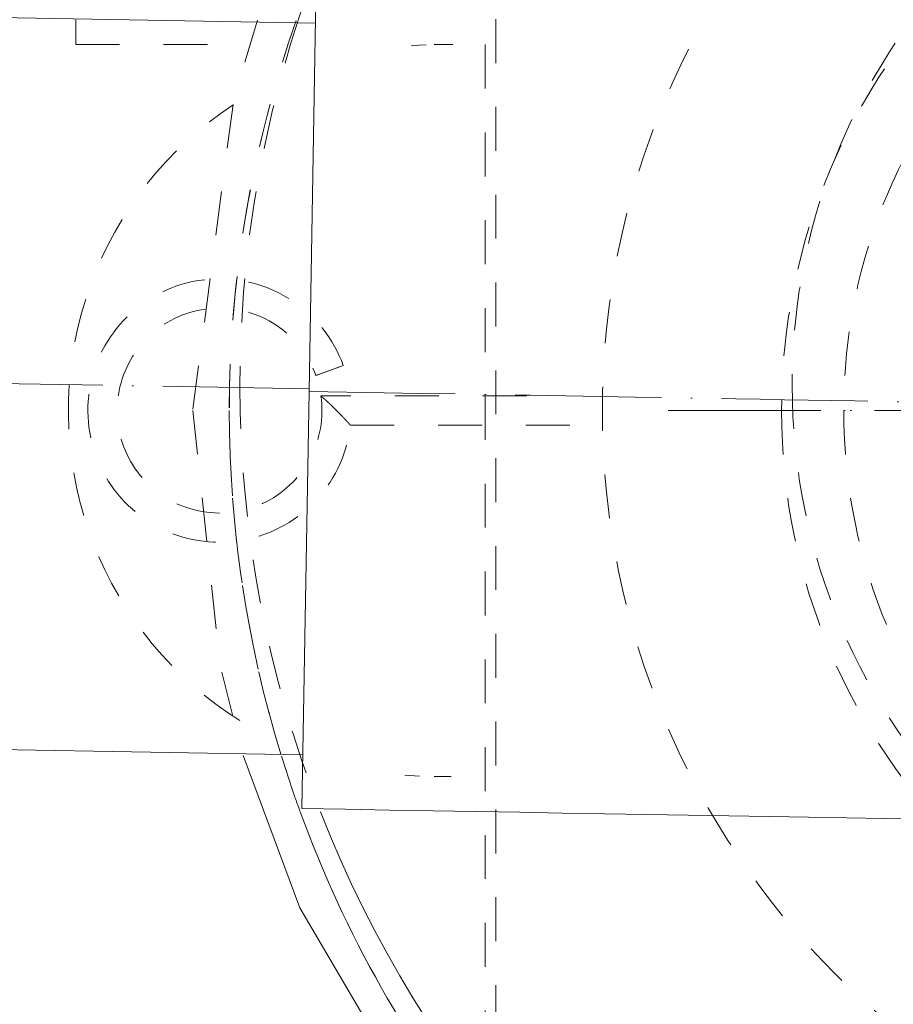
# Model space of a CAD drawing. Header units: millimetres. Extents: x 9824119 to 13672909, y -72394 to 462135.
# Tile 93 of 256: x 10118956 to 10119016, y -2409 to -2342. Entities that reach past the tile are written whole.
import ezdxf

# ---------------------------------------------------------------- set-up
doc = ezdxf.new("R2010")
doc.units = ezdxf.units.MM
doc.linetypes.add('ADSK_Осевая', pattern=[14, 10, -2, 0, -2])
doc.linetypes.add('ADSK_Скрыто', pattern=[6, 3, -3])
for name, color, linetype, lineweight in [('A-DETL-HDLN', 7, 'ADSK_Скрыто', 9), ('M-EQPM', 7, 'Continuous', 18), ('P-PIPE', 7, 'Continuous', 18), ('P-PIPE-CNTR', 7, 'ADSK_Осевая', 18)]:
    doc.layers.add(name, color=color, linetype=linetype, lineweight=lineweight)
doc.styles.add('ISOCPEUR', font='isocpeui.ttf')

# ---------------------------------------------------------------- blocks, each defined once
blk = doc.blocks.new('ADSK_СтальСварка_Отвод_ГОСТ17375-2001 - Исполнение 2-625602-В_Этаж 01_Отопление')
at = {"layer": 'P-PIPE', "color": 1, "true_color": 0xff0000}
for p, q in [((28254.056, -13039.308), (28253.559, -13067.804)), ((28253.559, -13067.804), (28253.061, -13096.299))]:
    blk.add_line(p, q, dxfattribs=at)
at = {"layer": 'P-PIPE', "color": 1, "true_color": 0xff0000, "flags": 128}
blk.add_lwpolyline([(28253.061, -13096.299), (28256.06, -13096.352), (28259.054, -13096.404), (28262.038, -13096.456), (28265.008, -13096.508), (28267.959, -13096.559), (28270.886, -13096.61), (28273.785, -13096.661), (28276.65, -13096.711), (28279.478, -13096.76), (28282.263, -13096.809), (28285.002, -13096.857), (28287.689, -13096.904), (28290.322, -13096.95), (28292.894, -13096.994), (28295.403, -13097.038)], dxfattribs=at)
blk = doc.blocks.new('TPE 32-230_50Hz_GRUNDFOS_1ph_0_75kW - TPE3 50-180_50_99272439-619648-В_Этаж 01_Отопление')
at = {"layer": 'A-DETL-HDLN', "color": 1, "true_color": 0xff0000}
for p, q in [((28237.607, -13042.411), (28237.607, -13044.112)), ((28237.607, -13042.411), (28237.607, -13044.112)), ((28237.607, -13044.112), (28248.734, -13044.112)), ((28237.607, -13044.112), (28248.734, -13044.112)), ((28260.569, -13044.159), (28261.568, -13044.118)), ((28261.108, -13094.092), (28260.11, -13094.032))]:
    blk.add_line(p, q, dxfattribs=at)
at = {"layer": 'A-DETL-HDLN', "color": 1, "true_color": 0xff0000, "flags": 128}
for points in [[(28250.04, -13042.449), (28248.418, -13047.759), (28245.607, -13069.112)], [(28263.391, -13044.112), (28262.951, -13044.112), (28262.603, -13044.112), (28262.346, -13044.112), (28262.182, -13044.112), (28262.111, -13044.112)], [(28262.154, -13044.112), (28262.293, -13044.112), (28262.524, -13044.112), (28262.848, -13044.112)], [(28248.828, -13090.293), (28247.991, -13089.745), (28247.177, -13089.164), (28246.388, -13088.551), (28245.623, -13087.907), (28244.884, -13087.233), (28244.173, -13086.529), (28243.491, -13085.798), (28242.839, -13085.041), (28242.217, -13084.257), (28241.628, -13083.45), (28241.071, -13082.619), (28240.547, -13081.767), (28240.058, -13080.895), (28239.605, -13080.004), (28239.187, -13079.095), (28238.806, -13078.171), (28238.463, -13077.232), (28238.157, -13076.28), (28237.889, -13075.316), (28237.661, -13074.343), (28237.471, -13073.361), (28237.321, -13072.372), (28237.21, -13071.379), (28237.14, -13070.381), (28237.109, -13069.382), (28237.118, -13068.382), (28237.167, -13067.383), (28237.256, -13066.387), (28237.385, -13065.396), (28237.554, -13064.41), (28237.761, -13063.432), (28238.008, -13062.463), (28238.293, -13061.504), (28238.616, -13060.558), (28238.977, -13059.625), (28239.375, -13058.708), (28239.809, -13057.807), (28240.279, -13056.925), (28240.784, -13056.062), (28241.323, -13055.219), (28241.895, -13054.399), (28242.499, -13053.603), (28243.135, -13052.831), (28243.802, -13052.085), (28244.497, -13051.367), (28245.221, -13050.677), (28245.971, -13050.016), (28246.748, -13049.386), (28247.549, -13048.788), (28248.373, -13048.222)], [(28245.607, -13069.112), (28247.462, -13086.506), (28249.035, -13092.635)], [(28262.951, -13094.112), (28262.603, -13094.112), (28262.346, -13094.112), (28262.182, -13094.112), (28262.111, -13094.112)], [(28262.154, -13094.112), (28262.293, -13094.112), (28262.524, -13094.112), (28262.848, -13094.112), (28263.264, -13094.112)]]:
    blk.add_lwpolyline(points, dxfattribs=at)
at = {"layer": 'M-EQPM', "color": 1, "true_color": 0xff0000, "flags": 128}
blk.add_lwpolyline([(28249.049, -13092.682), (28252.928, -13103.086), (28261.761, -13118.147), (28268.401, -13126.04)], dxfattribs=at)
blk = doc.blocks.new('Tecofi_VPI4449-02_Затвор дисковый поворотный с ручкой - Затвор дисковый поворотный с рычагом_VPI 4449-02-619649-В_Этаж 01_Отопление')
at = {"layer": 'A-DETL-HDLN', "color": 1, "true_color": 0xff0000}
blk.add_line((28266.335, -13024.367), (28266.335, -13116.156), dxfattribs=at)
for start, end in [(360, 180), (180, 360)]:
    blk.add_arc((28328.835, -13067.367), 42.25, start, end, dxfattribs=at)
blk = doc.blocks.new('VM_Фланец_ГОСТ 33259-2015 - VM_Фланец_ГОСТ 33259-2015-V127-В_Этаж 01_Отопление')
at = {"layer": 'A-DETL-HDLN'}
for start, end in [(161.89416, 180), (180, 201.34923)]:
    blk.add_arc((28328.835, -13067.367), 80, start, end, dxfattribs=at)
blk = doc.blocks.new('VM_Фланец_ГОСТ 33259-2015 - VM_Фланец_ГОСТ 33259-2015-619653-В_Этаж 01_Отопление')
at = {"layer": 'A-DETL-HDLN'}
for start, end in [(161.89416, 180), (180, 201.34923)]:
    blk.add_arc((28328.835, -13067.367), 80, start, end, dxfattribs=at)
at = {"layer": 'P-PIPE', "lineweight": 9}
for start, end in [(360, 159.30132), (160.36276, 161.85853), (201.38486, 360)]:
    blk.add_arc((28328.835, -13067.367), 80, start, end, dxfattribs=at)
blk = doc.blocks.new('Tecofi_VPI4449-02_Затвор дисковый поворотный с ручкой - Затвор дисковый поворотный с рычагом_VPI 4449-02-V128-В_Этаж 01_Отопление')
at = {"layer": 'A-DETL-HDLN', "color": 1, "true_color": 0xff0000}
blk.add_line((28265.607, -13026.112), (28265.607, -13112.112), dxfattribs=at)
for start, end in [(0, 180), (180, 0)]:
    blk.add_arc((28328.107, -13069.112), 42.25, start, end, dxfattribs=at)
blk = doc.blocks.new('VM_Фланец_ГОСТ 33259-2015 - VM_Фланец_ГОСТ 33259-2015-V129-В_Этаж 01_Отопление')
at = {"layer": 'A-DETL-HDLN'}
for start, end in [(360, 149.8499), (160.53546, 180), (180, 197.13116), (199.32006, 200.00094)]:
    blk.add_arc((28328.107, -13069.112), 80, start, end, dxfattribs=at)
blk = doc.blocks.new('VM_Фланец_ГОСТ 33259-2015 - VM_Фланец_ГОСТ 33259-2015-V130-В_Этаж 01_Отопление')
at = {"layer": 'A-DETL-HDLN'}
for start, end in [(360, 149.8499), (160.53546, 180), (180, 197.13116), (199.32006, 200.00094)]:
    blk.add_arc((28328.107, -13069.112), 80, start, end, dxfattribs=at)
blk = doc.blocks.new('Tecofi_CB6441_Клапан обратный межфланцевый - Клапан обратный межфланцевый одностворчатый_CB 5440-619665-В_Этаж 01_Отопление')
at = {"layer": 'A-DETL-HDLN', "color": 1, "true_color": 0xff0000}
for p, q in [((28254.019, -13066.718), (28255.898, -13066.034)), ((28254.051, -13066.706), (28255.201, -13066.287)), ((28255.428, -13066.205), (28255.898, -13066.034)), ((28268.425, -13068.112), (28254.369, -13068.112)), ((28256.385, -13070.112), (28273.739, -13070.112))]:
    blk.add_line(p, q, dxfattribs=at)
at = {"layer": 'A-DETL-HDLN', "color": 1, "true_color": 0xff0000, "flags": 128}
for points in [[(28255.898, -13066.034), (28255.768, -13065.698), (28255.625, -13065.368), (28255.469, -13065.043), (28255.3, -13064.726), (28255.118, -13064.415), (28254.924, -13064.112), (28254.718, -13063.816), (28254.5, -13063.529), (28254.271, -13063.252), (28254.032, -13062.983), (28253.781, -13062.725), (28253.521, -13062.476), (28253.251, -13062.238), (28252.971, -13062.011), (28252.683, -13061.796), (28252.386, -13061.592), (28252.081, -13061.4), (28251.769, -13061.221), (28251.45, -13061.054), (28251.125, -13060.9), (28250.793, -13060.76), (28250.457, -13060.632), (28250.115, -13060.518), (28249.769, -13060.418), (28249.42, -13060.332), (28249.067, -13060.26), (28248.712, -13060.202), (28248.355, -13060.158), (28247.996, -13060.129), (28247.636, -13060.114), (28247.276, -13060.113), (28246.917, -13060.127), (28246.558, -13060.155), (28246.2, -13060.198), (28245.845, -13060.254), (28245.492, -13060.325), (28245.142, -13060.41), (28244.796, -13060.509), (28244.454, -13060.622), (28244.117, -13060.748), (28243.785, -13060.888), (28243.459, -13061.04), (28243.14, -13061.206), (28242.827, -13061.384), (28242.522, -13061.575), (28242.224, -13061.778), (28241.935, -13061.992), (28241.655, -13062.218), (28241.384, -13062.455), (28241.122, -13062.703), (28240.871, -13062.96), (28240.63, -13063.228), (28240.4, -13063.505), (28240.182, -13063.791), (28239.975, -13064.086), (28239.78, -13064.388), (28239.597, -13064.698), (28239.427, -13065.016), (28239.27, -13065.339), (28239.125, -13065.669), (28238.994, -13066.004), (28238.877, -13066.345), (28238.773, -13066.689), (28238.683, -13067.038), (28238.607, -13067.39), (28238.545, -13067.744), (28238.498, -13068.101), (28238.464, -13068.46), (28238.445, -13068.819), (28238.441, -13069.179), (28238.451, -13069.539), (28238.475, -13069.898), (28238.514, -13070.256), (28238.567, -13070.612), (28238.634, -13070.966), (28238.715, -13071.316), (28238.81, -13071.664), (28238.919, -13072.007), (28239.042, -13072.345), (28239.178, -13072.678), (28239.327, -13073.006), (28239.489, -13073.327), (28239.664, -13073.642), (28239.851, -13073.949), (28240.051, -13074.249), (28240.262, -13074.54), (28240.485, -13074.823), (28240.719, -13075.097), (28240.964, -13075.361), (28241.219, -13075.615), (28241.484, -13075.858), (28241.758, -13076.091), (28242.042, -13076.313), (28242.334, -13076.523), (28242.635, -13076.721), (28242.943, -13076.907), (28243.258, -13077.081), (28243.58, -13077.242), (28243.908, -13077.39), (28244.242, -13077.524), (28244.581, -13077.645), (28244.925, -13077.753), (28245.272, -13077.847), (28245.623, -13077.926), (28245.977, -13077.992), (28246.334, -13078.043), (28246.692, -13078.081), (28247.051, -13078.103), (28247.411, -13078.112), (28247.771, -13078.106), (28248.13, -13078.085), (28248.488, -13078.051), (28248.845, -13078.002), (28249.199, -13077.938), (28249.551, -13077.861), (28249.899, -13077.769), (28250.243, -13077.664), (28250.583, -13077.545), (28250.918, -13077.413), (28251.247, -13077.267), (28251.57, -13077.108), (28251.887, -13076.937), (28252.196, -13076.753), (28252.498, -13076.557), (28252.791, -13076.348), (28253.077, -13076.129), (28253.353, -13075.898), (28253.619, -13075.656), (28253.876, -13075.404), (28254.122, -13075.141), (28254.358, -13074.869), (28254.583, -13074.588), (28254.796, -13074.298), (28254.998, -13074), (28255.187, -13073.694), (28255.364, -13073.38), (28255.529, -13073.06), (28255.68, -13072.733), (28255.818, -13072.401), (28255.943, -13072.063), (28256.054, -13071.721), (28256.152, -13071.374), (28256.235, -13071.024), (28256.305, -13070.671), (28256.36, -13070.315), (28256.385, -13070.112)], [(28254.369, -13068.112), (28254.403, -13068.39), (28254.427, -13068.669), (28254.439, -13068.948), (28254.44, -13069.228), (28254.429, -13069.508), (28254.408, -13069.787), (28254.375, -13070.065), (28254.332, -13070.342), (28254.277, -13070.617), (28254.211, -13070.889), (28254.135, -13071.158), (28254.048, -13071.424), (28253.95, -13071.686), (28253.842, -13071.945), (28253.723, -13072.198), (28253.595, -13072.447), (28253.457, -13072.691), (28253.309, -13072.928), (28253.151, -13073.16), (28252.985, -13073.385), (28252.81, -13073.603), (28252.626, -13073.814), (28252.434, -13074.018), (28252.233, -13074.214), (28252.025, -13074.401), (28251.81, -13074.58), (28251.588, -13074.751), (28251.359, -13074.912), (28251.124, -13075.064), (28250.883, -13075.207), (28250.637, -13075.34), (28250.385, -13075.462), (28250.129, -13075.575), (28249.868, -13075.677), (28249.604, -13075.769), (28249.336, -13075.85), (28249.065, -13075.921), (28248.791, -13075.98), (28248.515, -13076.029), (28248.238, -13076.066), (28247.959, -13076.093), (28247.68, -13076.108), (28247.4, -13076.112), (28247.12, -13076.104), (28246.84, -13076.086), (28246.562, -13076.056), (28246.285, -13076.016), (28246.01, -13075.964), (28245.737, -13075.901), (28245.467, -13075.828), (28245.2, -13075.743), (28244.936, -13075.649), (28244.677, -13075.543), (28244.422, -13075.427), (28244.172, -13075.302), (28243.927, -13075.166), (28243.688, -13075.021), (28243.454, -13074.866), (28243.228, -13074.702), (28243.007, -13074.529), (28242.794, -13074.347), (28242.589, -13074.157), (28242.391, -13073.959), (28242.201, -13073.753), (28242.02, -13073.54), (28241.847, -13073.32), (28241.683, -13073.093), (28241.528, -13072.859), (28241.383, -13072.62), (28241.248, -13072.375), (28241.122, -13072.125), (28241.007, -13071.87), (28240.902, -13071.61), (28240.807, -13071.347), (28240.723, -13071.079), (28240.65, -13070.809), (28240.587, -13070.536), (28240.536, -13070.261), (28240.495, -13069.984), (28240.466, -13069.706), (28240.448, -13069.426), (28240.441, -13069.146), (28240.445, -13068.866), (28240.46, -13068.587), (28240.487, -13068.308), (28240.525, -13068.031), (28240.573, -13067.755), (28240.633, -13067.481), (28240.704, -13067.211), (28240.785, -13066.943), (28240.877, -13066.678), (28240.98, -13066.418), (28241.093, -13066.162), (28241.216, -13065.91), (28241.349, -13065.664), (28241.492, -13065.423), (28241.644, -13065.188), (28241.805, -13064.959), (28241.976, -13064.737), (28242.155, -13064.522), (28242.343, -13064.314), (28242.539, -13064.114), (28242.743, -13063.922), (28242.954, -13063.739), (28243.172, -13063.564), (28243.398, -13063.397), (28243.63, -13063.24), (28243.867, -13063.093), (28244.111, -13062.954), (28244.36, -13062.826), (28244.614, -13062.708), (28244.872, -13062.6), (28245.134, -13062.503), (28245.401, -13062.416), (28245.67, -13062.339), (28245.942, -13062.274), (28246.217, -13062.22), (28246.493, -13062.176), (28246.772, -13062.144), (28247.051, -13062.123), (28247.331, -13062.113), (28247.611, -13062.114), (28247.89, -13062.126), (28248.169, -13062.15), (28248.447, -13062.184), (28248.723, -13062.23), (28248.997, -13062.287), (28249.269, -13062.355), (28249.538, -13062.433), (28249.803, -13062.523), (28250.065, -13062.622), (28250.322, -13062.732), (28250.575, -13062.853), (28250.823, -13062.983), (28251.065, -13063.123), (28251.302, -13063.273), (28251.532, -13063.432), (28251.756, -13063.6), (28251.973, -13063.777), (28252.183, -13063.963), (28252.385, -13064.156), (28252.579, -13064.358), (28252.765, -13064.567), (28252.942, -13064.784), (28253.111, -13065.007), (28253.271, -13065.237), (28253.421, -13065.474), (28253.562, -13065.716), (28253.693, -13065.963), (28253.814, -13066.216), (28253.924, -13066.473), (28254.019, -13066.718)]]:
    blk.add_lwpolyline(points, dxfattribs=at)
at = {"layer": 'A-DETL-HDLN', "color": 1, "true_color": 0xff0000}
blk.add_arc((28328.107, -13069.112), 54.5, 90, 270, dxfattribs=at)
blk.add_open_spline([(28254.369, -13068.112), (28254.374, -13068.112), (28254.396, -13068.128), (28254.458, -13068.191), (28254.553, -13068.275), (28254.678, -13068.384), (28254.81, -13068.507), (28254.967, -13068.651), (28255.114, -13068.792), (28255.265, -13068.938), (28255.416, -13069.087), (28255.566, -13069.238), (28255.714, -13069.388), (28255.855, -13069.537), (28255.991, -13069.68), (28256.115, -13069.814), (28256.225, -13069.935), (28256.314, -13070.031), (28256.366, -13070.096), (28256.382, -13070.112), (28256.385, -13070.112)], degree=3, knots=[0, 0, 0, 0, 0.055556, 0.111111, 0.166667, 0.208333, 0.277778, 0.333333, 0.388889, 0.444444, 0.5, 0.555556, 0.611111, 0.666667, 0.722222, 0.777778, 0.833333, 0.888889, 0.944444, 1, 1, 1, 1], dxfattribs=at)
blk.add_open_spline([(28256.385, -13070.112), (28256.382, -13070.112), (28256.366, -13070.096), (28256.331, -13070.053), (28256.308, -13070.026)], degree=3, dxfattribs=at)
blk = doc.blocks.new('VM_Фланец_ГОСТ 332591 - VM_Фланец_ГОСТ 33259-2015 2-619669-В_Этаж 01_Отопление')
at = {"layer": 'A-DETL-HDLN'}
for radius, start, end in [(38, 360, 180), (80, 160.5355, 197.13121), (38, 180, 360), (80, 199.32012, 200.00098)]:
    blk.add_arc((28328.107, -13069.112), radius, start, end, dxfattribs=at)
at = {"layer": 'P-PIPE'}
for start, end in [(197.16684, 199.28448), (200.03661, 219.00948)]:
    blk.add_arc((28328.107, -13069.112), 80, start, end, dxfattribs=at)
blk = doc.blocks.new('VM_Фланец_ГОСТ 332591 - VM_Фланец_ГОСТ 33259-2015 2-V131-В_Этаж 01_Отопление')
at = {"layer": 'A-DETL-HDLN'}
for start, end in [(160.5355, 197.13121), (199.32012, 200.00098)]:
    blk.add_arc((28328.107, -13069.112), 80, start, end, dxfattribs=at)

msp = doc.modelspace()

# ---------------------------------------------------------------- linework, layer by layer
at = {"layer": 'P-PIPE', "color": 1, "true_color": 0xff0000}
for p, q in [((10118976.492, -2342.375), (10117992.015, -2325.191)), ((10117991.142, -2375.183), (10118975.619, -2392.367))]:
    msp.add_line(p, q, dxfattribs=at)
at = {"layer": 'P-PIPE-CNTR', "color": 1, "true_color": 0xff0000}
for p, q in [((10118976.055, -2367.371), (10118026.573, -2350.798)), ((10119000.601, -2368.854), (10119100.601, -2368.854)), ((10119000.601, -2368.854), (10119100.601, -2368.854)), ((10119000.601, -2368.854), (10119100.601, -2368.854)), ((10119000.601, -2368.854), (10119100.601, -2368.854)), ((10119000.601, -2368.854), (10119100.601, -2368.854)), ((10119001.041, -2368.854), (10119101.041, -2368.854))]:
    msp.add_line(p, q, dxfattribs=at)
msp.add_ellipse((10118976.052, -2367.545), major_axis=(-74.989, 1.309), ratio=0.000012, start_param=1.570796, end_param=3.14093, dxfattribs=at)

# ---------------------------------------------------------------- block references
at = {"layer": 'A-DETL-HDLN', "color": 1, "true_color": 0xff0000}
for name in ['TPE 32-230_50Hz_GRUNDFOS_1ph_0_75kW - TPE3 50-180_50_99272439-619648-В_Этаж 01_Отопление', 'Tecofi_VPI4449-02_Затвор дисковый поворотный с ручкой - Затвор дисковый поворотный с рычагом_VPI 4449-02-619649-В_Этаж 01_Отопление', 'Tecofi_VPI4449-02_Затвор дисковый поворотный с ручкой - Затвор дисковый поворотный с рычагом_VPI 4449-02-V128-В_Этаж 01_Отопление', 'Tecofi_CB6441_Клапан обратный межфланцевый - Клапан обратный межфланцевый одностворчатый_CB 5440-619665-В_Этаж 01_Отопление']:
    msp.add_blockref(name, (10090722.494, 10700.258), dxfattribs=at)
at = {"layer": 'A-DETL-HDLN'}
for name in ['VM_Фланец_ГОСТ 33259-2015 - VM_Фланец_ГОСТ 33259-2015-619653-В_Этаж 01_Отопление', 'VM_Фланец_ГОСТ 33259-2015 - VM_Фланец_ГОСТ 33259-2015-V129-В_Этаж 01_Отопление', 'VM_Фланец_ГОСТ 33259-2015 - VM_Фланец_ГОСТ 33259-2015-V130-В_Этаж 01_Отопление', 'VM_Фланец_ГОСТ 332591 - VM_Фланец_ГОСТ 33259-2015 2-619669-В_Этаж 01_Отопление', 'VM_Фланец_ГОСТ 332591 - VM_Фланец_ГОСТ 33259-2015 2-V131-В_Этаж 01_Отопление', 'VM_Фланец_ГОСТ 33259-2015 - VM_Фланец_ГОСТ 33259-2015-V127-В_Этаж 01_Отопление']:
    msp.add_blockref(name, (10090722.494, 10700.258), dxfattribs=at)
at = {"layer": 'P-PIPE', "color": 1, "true_color": 0xff0000}
msp.add_blockref('ADSK_СтальСварка_Отвод_ГОСТ17375-2001 - Исполнение 2-625602-В_Этаж 01_Отопление', (10090722.494, 10700.258), dxfattribs=at)

# ---------------------------------------------------------------- texts
at = {"char_height": 300, "attachment_point": 1, "style": 'ISOCPEUR'}
for s, insert, width in [('\\pi13638.10589;{\\fISOCPEUR|b0|i0|c204|p34;\\H1.66667x;\\L\\C7;\\P\\pi10874.35036;\\H1.1x;Общие указания\\l\\P\\pi13638.10589;\\P\\pi-900,l1200,t1200;\\H0.72727x;1.^IПроект выполнен на основании задания заказчика и задания на проектирование архитектурно-строительных чертежей.\\P2.^IПроект соответствует действующим нормам :\\P\\pl900,t900;\\fSymbol|b0|i0|c2|p18;·^I\\fISOCPEUR|b0|i0|c204|p34;КМК 2. 04.05-97* "Отопление, вентиляция и кондиционирование воздуха".\\P\\fSymbol|b0|i0|c2|p18;·^I\\fISOCPEUR|b0|i0|c204|p34;ШНК 2.08.02-09* "Общественные здания и сооружение" \\P\\fSymbol|b0|i0|c2|p18;·^I\\fISOCPEUR|b0|i0|c204|p34;КМК 2.01.01-94 "Климатические и физико-геологические данные для проектирования".\\P\\fSymbol|b0|i0|c2|p18;·^I\\fISOCPEUR|b0|i0|c204|p34;КМК 2.01.04-97* "Строительная теплотехника".\\P\\fSymbol|b0|i0|c2|p18;·^I\\fISOCPEUR|b0|i0|c204|p34;ГОСТ 21.602-2003 "Правила выполнения рабочей документации отопления, вентиляции и кондиционирования".\\P\\fSymbol|b0|i0|c2|p18;·^I\\fISOCPEUR|b0|i0|c204|p34;ШНК \\fISOCPEUR|b0|i0|c186|p34;2.01.02-04\\fISOCPEUR|b0|i0|c204|p34; - \\fISOCPEUR|b0|i0|c186|p34;"\\fISOCPEUR|b0|i0|c204|p34;Пожарная безопасность зданий и сооружений\\fISOCPEUR|b0|i0|c186|p34;"\\fISOCPEUR|b0|i0|c204|p34;;\\P\\pl1200,t1200;3.^I  Расчетные параметры наружного воздуха для проектирования отопления, вентиляции и кондиционирования воздуха приняты по КМК 2.01.01-94.\\P\\pi-300,l300,tz;      Для проектирования отопления, вентиляции и кондиционирования воздуха: \\P\\pl1500,t1500;-^IХолодный  период  года Тн\\fISOCPEUR|b0|i0|c186|p34;=-14.0°C\\fISOCPEUR|b0|i0|c204|p34;; I=-12,4 кДж/кг (Парам. Б);\\P-^IТеплый  период  года Тн=33°C; I=55,7 кДж/кг  (Парам. А);\\P-^IТеплый  период  года Тн=37,5°C; I=65,2 кДж/кг (Парам. Б);\\P-^IСкорость ветра  - V=1,6 м/сек - холодный период;\\P-^IСкорость ветра  - V=1,9 м/сек - теплый  период;\\P-^IПродолжительность отопительного периода  Zот.пер.=129суток;\\P-^IСредняя температура отопительного периода  tот.пер.=2,7°C;\\P-^IБарометрическое давление в районе строительства Рбар=950 Гпа.\\P\\pi600,l0,tz;\\P\\pi11458.1097;\\LТЕПЛОСНАБЖЕНИЕ\\P\\pi13638.10589;\\l\\P\\pi0;\\C0;В качестве источника тепла выбран установленный во дворе здания тепловой насос, рассчитанный на работу в температурном режиме 40–30 °C.^J^JСистема отопления спроектирована как двухтрубная, в ней используются напольный фанкойл.\\P^JОсновным источником тепла является тепловой насос. \\P^JОсновное охлаждение осуществляется с помощью\\Pтепловых насосов. Для отвода конденсата, образующегося в фанкойлах, предусмотрены дренажные трубы. Основные водосточные и обратные трубы выполнены из полипропилена. \\P\\pi600;^JОсновные подающие и обратные трубы выполнены из полипропилена. Слив воды из системы осуществляется через регулировочный узел. Для снижения теплопотерь через трубы выполнены работы по теплоизоляции.\\C7; \\P\\pi12278.10827;\\LОТОПЛЕНИЕ\\l\\P\\pi0;  Для достижения  комфортных условий в зимнее время и компенсации теплопотерь в помещениях установлены \\C0;фанкойл\\C7;ы обеспечивающие в помещениях нормируемую температуру воздуха:\\P\\pi-300,l1500,t1500;-^IКабинет врача +20°C.\\P-^IЗал       +22°C.\\P-^IФизиотерапия     +21°C.\\P\\pi0,l0,tz;   На каждом приборе предусматривается устанавка термостатического клапана и запорного крана. Рекомендуется применить трубопроводы стабильные полипропиленовые. Система теплоснабжения \\C0;фанкойл\\C7;ов двухтрубная с принудительной циркуляцией, горизонтальная. Удаление воздуха осуществляется из воздухоспускных кранов установленных в \\C0;фанкойл\\C7;ах. Все монтажные и наладочные работы проводить в соответствии с нормативными документами и инструкциям фирм-изготовителя.}', (9986122.186, 27067.081), 27276.21177), ('{\\fISOCPEUR|b0|i0|c204|p34;\\C7;^I\\A1;\\L\\P\\pi10515.36534;\\H1.33333x;ВЕНТИЛЯЦИЯ\\P\\pi0;\\l^IВ здании предусмотрена приточно-вытяжная вентиляция с естественным и \\Pмеханическим побуждением, для функционально различных и конструктивно раздельных групп \\Pпомещений.   ^I  \\P^IТакже предусматривается естественная вентиляция с удалением и поступлением воздуха через окна и двери.\\P^IУдаление воздуха из помещений производится с помощью вытяжных решеток.\\P^IМатериал воздуховодов - тонколистовая оцинкованная сталь по ГОСТ 14918-80.\\P^IВоздуховоды систем вытяжной вентиляции выполняются класса "Н" (нормально плотный).\\P^IМонтаж систем вентиляции выполнить в соответствии с \\A0;КМК 3.05.01.-9\\A1;7\\P\\A0;\\L\\P\\pi12075.36144;\\P\\pi7995.37164;ПРИМЕЧАНИЯ (ТЕПЛОСНАБЖЕНИЕ)\\P\\pi-900,l900,t900;\\l1.^IЧертеж читать совместно со спецификацией и с другими разделами проекта.\\P2.^IМонтаж оборудования и трубопроводов производить в соответствии с местными \\P\\pi0;действующими нормами и правилами, и требованиями завода-изготовителя оборудования.\\P\\pi-900;3.^IТрубопроводы системы теплоснабжения радиаторов приняты полипропиленовыми.\\P4.^IНа планах и схемах указаны наружный диаметр и толщина стенки полипропиленовых \\P\\pi0;трубопроводов.\\P\\pi-900;5.^IПриборы и трубопроводы нанесены условно.\\P6.^IУклон трубопроводов выполнить согласно схемам в сторону ближайшего вертикального \\P\\pi0;стояка.\\P\\pi-900;7.^IВсе отметки указаны от уровня пола этажа. \\P8.^IКрепить трубу в штробе каждые 2 метра.\\P9.^IТрубопроводы отопления, прокладываемые в полу покрыть трубчатой тепловой изоляцией \\P\\pi0;из вспученного полителена "Isocom" толщиной 9 мм.\\P\\pi-900;10.^IДиаметры запорно-регулирующей арматуры и фильтров соответствуют диаметру \\P\\pi0;трубопроводов, если не указано иное.\\P\\pi3390,l600,tz;\\P\\pi5455.37799,l0;\\LПРИМЕЧАНИЯ (ВЕНТИЛЯЦИЯ И КОНДИЦИОНИРОВАНИЕ)\\l\\P\\pi-900,l900,t900;1.^IВентиляционные системы показаны условно.\\P2.^IЧертеж читать совместно со спецификацией и остальными разделами проекта \\P3.^IВсе неплотности при пересечении инженерными коммуникациями огнестойких стен, \\P\\pi0;перекрытий и перегородок заделать материалами, соответствующими по степени \\Pогнестойкости пересекаемым ограждениям.\\P\\pi-900;4.^IВ сан-узлах двери не оборудованные переточными решетками, предусмотреть с \\P\\pi0;подрезкой дверного полотна, высота щели не менее 20 мм. Если конструкция дверей не \\Pпозволяет предусмотреть щели в нижней части, то необходимо выполнить установку \\Pжалюзийной решетки в нижней половине двери.\\P\\pi-900;5.^IРазместить все приборы для измерения температуры, давления и скорости потока в \\P\\pi0;доступных местах с прямыми секциями труб или воздуховодов наверху или внизу, \\Pсогласно рекомендациям завода изготовителя для точности показаний.\\P\\pi-900;6.^IУстановить расположение диффузоров, отдушин и вентиляционных решеток согласно \\P\\pi0;архитектурным планам потолка, освещения и другим деталям/узлам потолка и \\Pвыполнить незначительные изменения для обеспечения соответствия.\\P\\pi-900;7.^IМонтаж оборудования выполнить в соответствии с местными нормами и правилами, а \\P\\pi0;так же требованиями завода-изготовителя оборудования \\P\\pi-900;8.^IВсе отметки оборудований даны от пола этажа.\\P}', (10015733.614, 26003.42), 24350.72388)]:
    msp.add_mtext(s, dxfattribs=dict(at, insert=insert, width=width))

doc.saveas('drawing.dxf')
